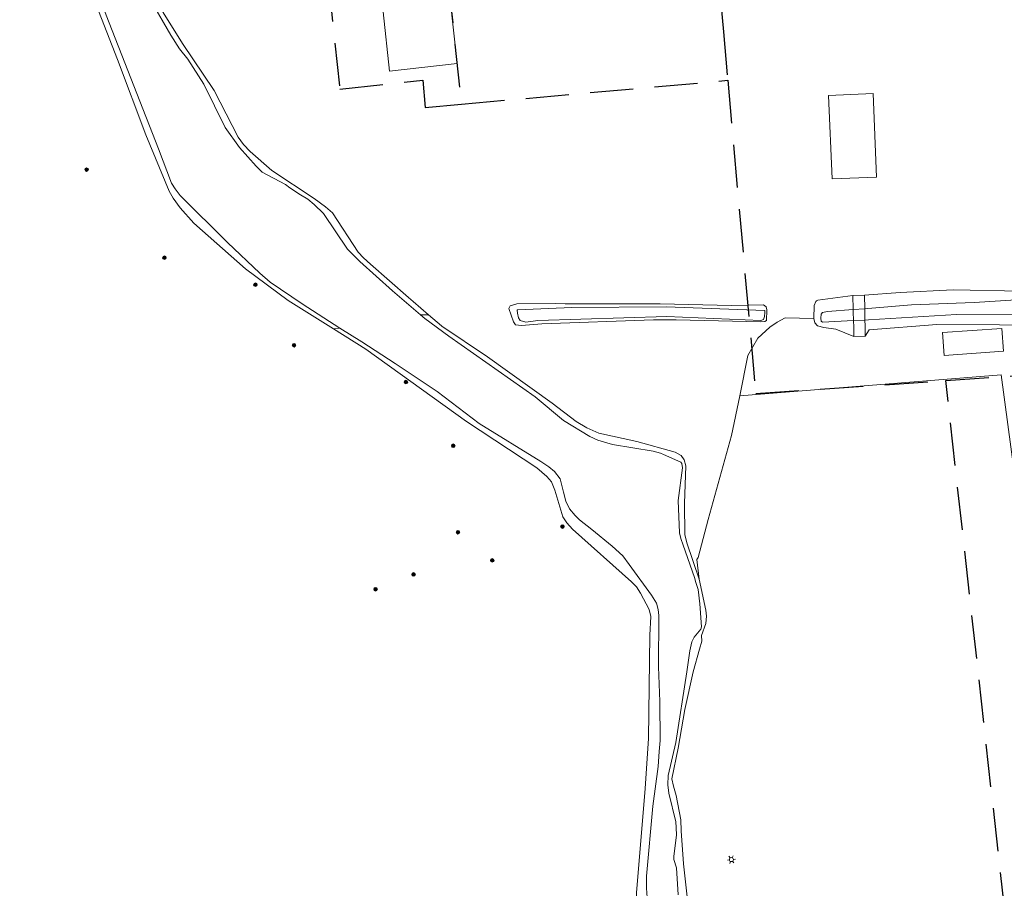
# Model space of a CAD drawing. Header units: metres. Extents: x 89872 to 94585, y 463299 to 469000.
# Tile 150 of 256: x 91577 to 91722, y 465621 to 465749. Entities that reach past the tile are written whole.
import ezdxf

# ---------------------------------------------------------------- set-up
doc = ezdxf.new("R2010")
doc.units = ezdxf.units.M
doc.linetypes.add('HIDDEN', pattern=[9.525, 6.35, -3.175])
doc.layers.get('0').update_dxf_attribs({"linetype": 'CONTINUOUS'})
for name, color, linetype, lineweight in [('B-WE-GR-BEPLANTING_CULTUUR-G', 251, 'CONTINUOUS', 13), ('B-WE-GR-BOOM-S', 251, 'CONTINUOUS', 13), ('B-WE-IE-TERREINAFSCHEIDING-G', 251, 'CONTINUOUS', 13), ('B-WE-KL-ET_LS_OV_LICHTMAST-S', 251, 'CONTINUOUS', 13), ('B-WE-KW-KUNSTWERK-GV', 251, 'CONTINUOUS', 13), ('B-WE-OG-TOPOGRAFIE_BEBOUWING-GV', 251, 'CONTINUOUS', 13), ('B-WE-OG-TOPOGRAFIE_WATER-GV', 251, 'CONTINUOUS', 13), ('Percelen', 10, 'HIDDEN', 25)]:
    doc.layers.add(name, color=color, linetype=linetype, lineweight=lineweight)

# ---------------------------------------------------------------- blocks, each defined once
blk = doc.blocks.new('Q_LICHTMAST')
for points in [[(-0.26, 0.15), (-0.52, 0.3)], [(0, 0.3), (0, 0.6)], [(0.26, 0.15), (0.52, 0.3)], [(-0.26, -0.15), (-0.52, -0.3)], [(0, -0.3), (0, -0.6)], [(0.26, -0.15), (0.52, -0.3)]]:
    blk.add_lwpolyline(points)
blk.add_circle((0, 0), 0.3)
blk = doc.blocks.new('Q_BOOM')
for radius in [0.27, 0.18, 0.09]:
    blk.add_circle((0, 0), radius)

msp = doc.modelspace()

# ---------------------------------------------------------------- linework, layer by layer
at = {"layer": 'B-WE-GR-BEPLANTING_CULTUUR-G'}
for p, q in [((91636, 465705.91), (91637.21, 465705.89)), ((91623.19, 465703.81), (91624.15, 465703.94))]:
    msp.add_line(p, q, dxfattribs=at)
at = {"layer": 'B-WE-IE-TERREINAFSCHEIDING-G'}
msp.add_line((91702.7, 465738.48), (91696.15, 465738.2), dxfattribs=at)
for points in [[(91696.15, 465738.2), (91696.67, 465725.91), (91703.22, 465726.19), (91702.7, 465738.48)], [(91650.21, 465707.5), (91649.23, 465707.21), (91649.01, 465706.84), (91649.7, 465704.85), (91650.03, 465704.39)], [(91650.03, 465704.39), (91650.88, 465704.33), (91653.88, 465704.58), (91670.37, 465705.13), (91673.67, 465705.16), (91686.15, 465704.85), (91686.77, 465704.91), (91686.98, 465705.07), (91687.06, 465706.64), (91686.93, 465707.05), (91686.58, 465707.34), (91681.82, 465707.24), (91671.32, 465707.49), (91657.34, 465707.49), (91655.91, 465707.54), (91650.21, 465707.5)], [(91693.98, 465705.35), (91689.73, 465705.44), (91688.56, 465704.81), (91687.49, 465704.05), (91685.7, 465702.43), (91684.25, 465699.9), (91683.05, 465693.95)], [(91725.53, 465667.77), (91721.6, 465697.03), (91683.05, 465693.95)], [(91683.05, 465693.95), (91681.86, 465688.09), (91678.39, 465675.73), (91676.92, 465670.11), (91676.74, 465669.82), (91677.06, 465666.93)]]:
    msp.add_lwpolyline(points, dxfattribs=at)
at = {"layer": 'B-WE-KW-KUNSTWERK-GV'}
for p, q in [((91701.43, 465708.8), (91699.74, 465708.76)), ((91699.74, 465708.76), (91699.79, 465706.66)), ((91701.47, 465706.77), (91701.43, 465708.8)), ((91701.48, 465706.51), (91701.47, 465706.77)), ((91701.51, 465705.12), (91701.48, 465706.51)), ((91699.88, 465702.68), (91701.56, 465702.72))]:
    msp.add_line(p, q, dxfattribs=at)
for points in [[(91699.79, 465706.66), (91699.79, 465706.35), (91699.82, 465705.03)], [(91699.82, 465705.03), (91699.85, 465704.05), (91699.88, 465702.68)], [(91701.56, 465702.72), (91701.53, 465704.28), (91701.51, 465705.12)]]:
    msp.add_lwpolyline(points, dxfattribs=at)
at = {"layer": 'B-WE-OG-TOPOGRAFIE_BEBOUWING-GV'}
msp.add_line((91721.68, 465703.86), (91712.95, 465703.26), dxfattribs=at)
for points in [[(91642.51, 465777.19), (91633.22, 465776.2), (91632.72, 465775.68), (91634.26, 465762.06), (91634.83, 465756.74), (91636.58, 465756.93), (91637.19, 465751.22), (91630.53, 465750.51), (91631.46, 465741.81), (91641.4, 465742.91), (91639.86, 465757.28), (91640.6, 465757.36)], [(91712.95, 465703.26), (91713.18, 465699.92), (91721.91, 465700.52), (91721.68, 465703.86)]]:
    msp.add_lwpolyline(points, dxfattribs=at)
at = {"layer": 'B-WE-OG-TOPOGRAFIE_WATER-GV'}
for p, q in [((91699.79, 465706.66), (91701.47, 465706.77)), ((91701.51, 465705.12), (91699.82, 465705.03))]:
    msp.add_line(p, q, dxfattribs=at)
for points in [[(91570.8, 465793.87), (91572.52, 465790.68), (91576.63, 465786.98), (91577.06, 465786.14), (91577.22, 465785.39), (91576.9, 465780.27), (91577, 465779.1), (91577.34, 465777.67), (91577.96, 465776.19), (91582.09, 465767.54), (91586.65, 465755.65), (91591.37, 465743.5), (91595.56, 465732.42), (91598.97, 465724.1), (91599.55, 465723.08), (91600.58, 465721.64), (91602.61, 465719.38), (91610.25, 465712.66), (91616.53, 465707.98), (91623.19, 465703.81)], [(91637.21, 465705.89), (91634.94, 465707.85), (91634.25, 465708.45), (91628.63, 465713.35), (91627.61, 465714.3), (91626.82, 465715.12), (91623.03, 465720.93), (91622.03, 465721.81), (91620.37, 465723.03), (91614.13, 465727.13), (91610.9, 465729.94), (91609.91, 465730.99), (91609.13, 465732.07), (91605.61, 465738.94), (91600.93, 465745.86), (91598.11, 465750.42), (91594.16, 465757.82), (91592.42, 465761.32), (91591.44, 465764.26), (91589.7, 465769.42), (91589.33, 465770.33), (91585.23, 465780.99), (91584.92, 465782.32)], [(91624.15, 465703.94), (91618.6, 465707.49), (91613.85, 465710.71), (91612.33, 465712.03), (91607.59, 465716.56), (91600.61, 465723.49), (91599.87, 465724.43), (91599.34, 465725.3), (91597.42, 465730.33), (91589.68, 465750.04), (91584.84, 465763.23)], [(91596.35, 465752.1), (91599.23, 465747.08), (91600.5, 465745.08), (91601.71, 465743.58), (91604.11, 465739.88), (91607.22, 465733.5), (91609.33, 465730.56), (91611.8, 465727.78), (91612.68, 465726.93), (91616.12, 465725.08), (91616.78, 465724.59), (91618.35, 465723.59), (91619.39, 465722.92), (91620.35, 465722.15), (91621.7, 465720.81), (91625.28, 465715.54), (91627.08, 465713.77), (91631.87, 465709.42), (91636, 465705.91)], [(91783.54, 465712.97), (91783.35, 465712.69), (91783.11, 465712.6), (91774.38, 465711.72), (91756.28, 465710.71), (91741.13, 465709.79), (91724.58, 465709.36), (91714.53, 465709.55), (91706.68, 465709.17), (91701.43, 465708.8)], [(91701.47, 465706.77), (91701.95, 465706.81), (91708.35, 465707.38), (91717.61, 465707.72), (91724.57, 465708.17), (91736.63, 465708.5), (91783.76, 465711.38)], [(91699.74, 465708.76), (91694.58, 465708.07), (91694.38, 465707.94), (91694.26, 465707.86), (91694.02, 465707.25), (91693.98, 465705.35)], [(91784.14, 465708.8), (91767.31, 465707.99), (91761.17, 465707.76), (91750.44, 465707.07), (91738.85, 465706.66), (91730.58, 465706.16), (91724.78, 465706), (91715.01, 465705.92), (91702.01, 465705.14), (91701.51, 465705.12)], [(91686.78, 465706.25), (91686.74, 465706.51), (91672.23, 465707.05), (91658.34, 465706.95), (91650.3, 465706.61), (91650.25, 465706.56), (91650.31, 465706.15), (91650.46, 465705.44), (91650.72, 465705.03), (91651.52, 465704.82), (91653.31, 465705.03), (91672.32, 465705.64), (91686.19, 465705.07), (91686.55, 465705.21), (91686.72, 465705.63), (91686.78, 465706.25)], [(91699.82, 465705.03), (91695.25, 465704.79), (91695.04, 465704.94), (91695, 465705.42), (91695.06, 465706.01), (91695.26, 465706.24), (91695.97, 465706.4), (91699.79, 465706.66)], [(91636, 465705.91), (91636.67, 465705.34), (91640.21, 465702.75), (91652.93, 465693.79), (91657.07, 465690.33), (91660.97, 465687.95), (91662.13, 465687.41), (91664.3, 465686.8)], [(91677.06, 465666.93), (91675.24, 465672.3), (91674.98, 465673.52), (91674.91, 465678.08), (91675.1, 465683.64), (91674.88, 465684.52), (91674.43, 465685.15), (91673.53, 465685.66), (91667.91, 465687.22), (91662.3, 465688.46), (91660.52, 465689.22), (91658.96, 465690.18), (91655.42, 465692.89), (91645.87, 465699.69), (91639.14, 465704.24), (91639.09, 465704.27), (91637.21, 465705.89)], [(91693.98, 465705.35), (91694.13, 465704.7), (91694.53, 465704.27), (91695.43, 465704.04), (91697.23, 465703.79), (91699.88, 465702.68)], [(91623.19, 465703.81), (91627.94, 465700.83), (91642.79, 465690.16), (91653.17, 465683.34), (91654.65, 465682.09), (91655.33, 465681.28), (91655.82, 465680.05), (91656.99, 465676.12), (91657.57, 465675.26), (91658.43, 465674.33), (91667.11, 465666.54), (91667.85, 465665.8), (91668.45, 465664.88), (91669.7, 465662.47), (91669.97, 465661.43), (91669.79, 465658.69), (91669.6, 465643.48), (91669.13, 465636.09), (91667.83, 465620.74), (91667.87, 465618.74), (91668.04, 465617.08)], [(91644.65, 465689.88), (91638.46, 465694.61), (91632.27, 465698.74), (91627.36, 465701.9), (91624.15, 465703.94)], [(91701.56, 465702.72), (91702.15, 465703.69), (91712.1, 465704.48), (91721.35, 465704.43), (91725.71, 465704.3)], [(91669.53, 465618.66), (91669.32, 465621.42), (91669.33, 465623.18), (91670.24, 465633.48), (91671.04, 465639.34), (91671.2, 465641.57), (91671.32, 465643.16), (91671.29, 465648.91), (91671.08, 465654.03), (91671.12, 465661.59), (91671.05, 465662.49), (91670.78, 465663.38), (91670.06, 465664.6), (91666.77, 465669.09), (91665.82, 465670.39), (91664.28, 465671.8), (91661.28, 465674.28), (91659.46, 465675.69), (91658.8, 465676.3), (91657.96, 465677.29), (91657.44, 465678.44), (91657.11, 465679.78), (91656.6, 465681.74), (91655.76, 465682.82), (91654.92, 465683.5), (91653.74, 465684.26), (91644.65, 465689.88)], [(91664.3, 465686.8), (91670.32, 465685.8), (91671.39, 465685.52), (91671.83, 465685.32), (91674.4, 465684.18), (91674.54, 465683.97), (91674.62, 465683.32), (91673.99, 465678.51), (91674.16, 465673.75), (91674.36, 465672.91), (91674.72, 465671.96), (91676.39, 465667.17), (91676.61, 465666.45), (91676.93, 465665.43), (91677.19, 465663.3), (91677.44, 465659.92), (91677.31, 465659.57), (91676.34, 465658.4), (91676.02, 465657.72), (91675.68, 465656.39), (91675.25, 465653.28), (91673.65, 465642.88), (91672.53, 465638), (91672.46, 465636.62), (91672.6, 465635.43), (91673.62, 465631.18), (91673.7, 465630.33), (91673.72, 465629.23), (91673.36, 465626.12), (91673.37, 465625.62), (91673.73, 465624.4), (91673.99, 465620.43)], [(91675.89, 465608.95), (91675.52, 465618.36), (91674.77, 465625.02), (91674.44, 465629.87), (91674.37, 465631.47), (91673.71, 465635.08), (91673.32, 465636.46), (91673.06, 465637.53), (91674, 465642.02), (91674.99, 465647.74), (91676.18, 465653.29), (91677.15, 465656.63), (91677.45, 465657.82), (91677.42, 465658.65), (91678.07, 465660.42), (91678.14, 465661.48), (91678.08, 465662.36), (91677.06, 465666.93)]]:
    msp.add_lwpolyline(points, dxfattribs=at)
at = {"layer": 'Percelen'}
for p, q in [((91637.01, 465783.64), (91642.05, 465736.94)), ((91642.05, 465736.94), (91681.29, 465740.44)), ((91722.18, 465617.4), (91713.42, 465696.21))]:
    msp.add_line(p, q, dxfattribs=at)
for points in [[(91637.01, 465783.64), (91620.21, 465781.84), (91619.59, 465781.78), (91622.4, 465755.41), (91624.13, 465739.13), (91636.34, 465740.44), (91636.71, 465736.46), (91642.05, 465736.94)], [(91664.33, 465778.87), (91665.1, 465778.91), (91677.78, 465780.29), (91680.65, 465747.58), (91681.29, 465740.44)], [(91681.29, 465740.44), (91685.41, 465694.29), (91713.42, 465696.21)], [(91713.42, 465696.21), (91725.53, 465697.04), (91724.82, 465706.89), (91786.73, 465711)]]:
    msp.add_lwpolyline(points, dxfattribs=at)

# ---------------------------------------------------------------- block references
at = {"layer": 'B-WE-GR-BOOM-S'}
for p, rotation in [((91586.82, 465727.28), 112.3160283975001), ((91598.29, 465714.31), 138.6630485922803), ((91611.69, 465710.33), 143.3365173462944), ((91617.38, 465701.41), 147.9219623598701), ((91633.86, 465695.99), 144.3020547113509), ((91640.84, 465686.6), 146.6706485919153), ((91641.54, 465673.85), 146.6706485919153), ((91656.93, 465674.7), 133.1399844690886), ((91646.58, 465669.71), 123.7511667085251), ((91634.99, 465667.64), 146.6706485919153), ((91629.4, 465665.46), 146.6706485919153)]:
    msp.add_blockref('Q_BOOM', p, dxfattribs=dict(at, rotation=rotation))
at = {"layer": 'B-WE-KL-ET_LS_OV_LICHTMAST-S', "rotation": 96.44488538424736}
msp.add_blockref('Q_LICHTMAST', (91681.83, 465625.62), dxfattribs=at)

doc.saveas('drawing.dxf')
